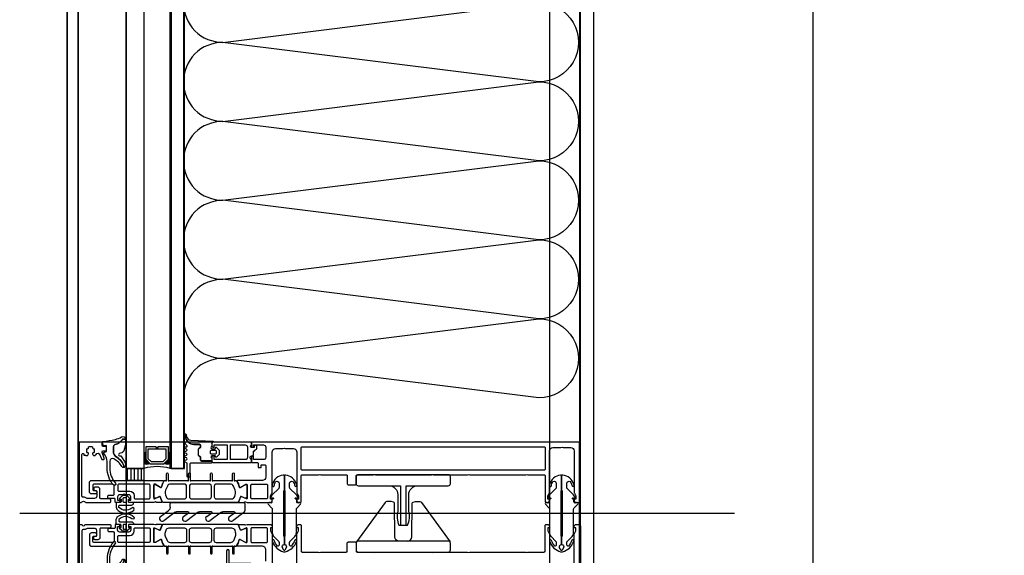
# Model space of a CAD drawing. Header units: millimetres. Extents: x 373037 to 682063, y 76092 to 274210.
# Tile 151 of 256: x 655015 to 655464, y 263588 to 263832. Entities that reach past the tile are written whole.
import ezdxf

# ---------------------------------------------------------------- set-up
doc = ezdxf.new("R2010")
doc.units = ezdxf.units.MM
doc.header["$LTSCALE"] = 100
doc.linetypes.add('ČÁRKOVANÁ', pattern=[19.05, 12.7, -6.35])
doc.layers.get('0').update_dxf_attribs({"linetype": 'CONTINUOUS'})
doc.layers.add('PUDORYS', color=253, linetype='CONTINUOUS')

# ---------------------------------------------------------------- blocks, each defined once
blk = doc.blocks.new('284336')
for points in [[(-0.7, -9.6), (-10, -9.6, 0.414511), (-10.51, -10.11), (-10.51, -15.51, -1), (-11.69, -15.51), (-11.69, -9.6), (-12.69, -8.95, -0.668884), (-12.6, -8.23), (-11.99, -8.01, 0.766384), (-11.99, -7.21), (-12.6, -6.99, -0.76831), (-12.6, -6.23), (-11.99, -6.01, 0.766384), (-11.99, -5.21), (-12.6, -4.99, -0.76831), (-12.6, -4.23), (-11.99, -4.01, 0.766384), (-11.99, -3.21), (-12.6, -2.99, -0.877523), (-12.5, -2.22), (-12.1, -2.22, 0.698129), (-11.83, -1.5, -0.220231), (-12.89, 0.78), (-12.89, 3.45, -0.157143), (-12.82, 3.68), (-12.69, 3.42, -0.067482), (-12.48, 2.53, 0.393136), (-8.66, -1.02), (-6.1, -1.02, -0.414214), (-5.61, -1.51), (-5.61, -2.22, -0.267949), (-5.85, -2.65), (-6.35, -2.93, 0.267949), (-6.61, -3.38), (-6.61, -5.84, 0.267949), (-6.35, -6.29), (-5.85, -6.57, -0.267949), (-5.61, -7), (-5.61, -8.11, 0.414215), (-5.1, -8.62), (-0.41, -8.62), (-0.41, -9.31, -0.414212), (-0.7, -9.6)], [(-0.41, 0), (-0.41, -2, 0.990243), (-0.4, -3.02), (0.9, -3.02, 0.414214), (1.21, -2.71), (1.21, -2.61, -0.668123), (1.71, -2.4), (2.75, -3.45, -0.199004), (2.89, -3.79), (2.89, -5.43, -0.199038), (2.75, -5.77), (1.71, -6.82, -0.668191), (1.21, -6.61), (1.21, -6.51, 0.414214), (0.9, -6.2), (-0.4, -6.2, 0.990269), (-0.41, -7.22), (-0.41, -8.6), (-5.1, -8.6, -0.414215), (-5.59, -8.11), (-5.59, -7, 0.267949), (-5.84, -6.56), (-6.34, -6.27, -0.267949), (-6.59, -5.84), (-6.59, -3.38, -0.267949), (-6.34, -2.95), (-5.84, -2.66, 0.267949), (-5.59, -2.22), (-5.59, -1.51, 0.414214), (-6.1, -1), (-8.66, -1, -0.393156), (-12.46, 2.53, 0.067572), (-12.67, 3.43), (-12.8, 3.7, -0.637545), (-12.12, 3.53), (-11.92, 2.53, 0.344315), (-10.06, 0.91), (0, 0.38, -0.406913), (0.39, 0), (-0.41, 0)], [(1.7, -4.31, 0.414235), (1.2, -3.81), (-0.7, -3.81, 0.414214), (-1.2, -4.31), (-1.2, -4.91, 0.414214), (-0.7, -5.41), (1.2, -5.41, 0.414235), (1.7, -4.91), (1.7, -4.31)]]:
    blk.add_lwpolyline(points, format="xyb", close=True)
blk = doc.blocks.new('nesystémový nástavec 18')
for p, q in [((-17.5, 9.3), (-15.36, 9.3)), ((-15.36, 9.3), (0, 9.3)), ((0, 9.3), (0, 7.8)), ((-18, 6.8), (-18, 8.8)), ((-17, 6.3), (-17.5, 6.3)), ((-11, 8), (-17, 8)), ((-17, 8), (-17, 6.3)), ((-11, 1.3), (-11, 8)), ((-2.8, 8), (-9.7, 8)), ((-9.7, 1.3), (-9.7, 8)), ((-1.8, 2.3), (-1.8, 7)), ((-0.5, 7.3), (-0.5, 6.8)), ((0, 6.3), (0.55, 6.3)), ((0.55, 6.3), (0.95, 5.9)), ((0.95, 5.9), (0.95, 4.8)), ((0.95, 4.8), (0.95, 4.14)), ((-18, 0.5), (-18, 1.8)), ((-17.5, 2.3), (-17, 2.3)), ((-1.8, 0), (-17.5, 0)), ((-17, 2.3), (-17, 1.3)), ((-17, 1.3), (-11, 1.3)), ((-9.7, 1.3), (-2.8, 1.3)), ((0, 0), (-1.8, 0)), ((-0.4, 2.23), (-0.5, 2.04)), ((-0.5, 2.04), (-0.5, 2)), ((1.2, 2.44), (0, 2.44)), ((0, 1.5), (0, 0)), ((0.95, 4.14), (1.2, 4.14)), ((1.2, 1.85), (1.2, 2.44)), ((1.4, 3.94), (1.4, 3.84)), ((1.6, 3.64), (1.6, 3.64)), ((1.8, 1.37), (1.7, 1.35)), ((2.25, 1.63), (1.8, 1.37)), ((2.4, 2.84), (2.4, 1.89))]:
    blk.add_line(p, q)
for centre, radius, start, end in [((-17.5, 8.8), 0.5, 90, 180), ((-15.36, 9.8), 0.5, 270, 270.084), ((-17.5, 6.8), 0.5, 180.0012, 269.9988), ((-2.8, 7), 1, 0, 90), ((0, 7.3), 0.5, 89.9955, 180.0071), ((0, 6.8), 0.5, 179.9949, 270.006), ((0.75, 4.8), 0.2, 359.9656, 0.0344), ((-17.5, 1.8), 0.5, 89.999, 180.0002), ((-17.5, 0.5), 0.5, 180, 270), ((-2.8, 2.3), 1, 270, 0), ((0, 2), 0.5, 179.9716, 270.0327), ((0, 1.94), 0.5, 89.9975, 144.0007), ((1.2, 3.94), 0.2, 359.9707, 90.0249), ((1.7, 1.85), 0.5, 179.9991, 270), ((1.6, 3.84), 0.2, 179.9737, 270.035), ((1.6, 2.84), 0.8, 0.0065, 89.9919), ((2.1, 1.89), 0.3, 299.9815, 0.0183)]:
    blk.add_arc(centre, radius, start, end)
blk = doc.blocks.new('433270')
blk.add_lwpolyline([(1, 0, 0.414364), (0, -1), (0, -1.4, 0.255924), (0.23, -1.83, -0.547723), (0.23, -3.17, 0.255924), (0, -3.6), (0, -14.6, 0.414214), (0.3, -14.9), (1.2, -14.9, 0.414214), (1.7, -14.4), (1.7, -10.3, -0.414214), (2, -10), (6, -10, 0.414248), (7, -9), (7, -7.7, 0.414179), (6.5, -7.2), (5.7, -7.2, 0.414232), (5.4, -7.5), (5.4, -8.2, -0.414198), (5.1, -8.5), (2.8, -8.5, -0.414204), (1.8, -7.5), (1.8, -4.49, -0.147432), (1.97, -3.94, 0.147461), (2.4, -2.5), (2.4, -2.3, -0.414214), (2.9, -1.8), (21.87, -1.8, -0.668178), (22.22, -2.65), (22.16, -2.72, 1), (21.59, -3.29), (21.52, -3.35, 0.198912), (21.38, -3.71), (21.38, -4.05, 0.414214), (22.08, -4.75), (22.38, -4.75, 0.576988), (22.64, -4.3, -0.311246), (24.56, -4.3, 0.576988), (24.82, -4.75), (25.3, -4.75, -0.260065), (25.3, -6.65), (24.82, -6.65, 0.576988), (24.56, -7.1, -0.311246), (22.64, -7.1, 0.576988), (22.38, -6.65), (22.08, -6.65, 0.414214), (21.38, -7.35), (21.38, -7.61, 0.267949), (21.63, -8.04), (21.89, -8.2, -0.637047), (21.73, -10), (19.83, -10.7, 0.315299), (19.5, -11.17), (19.5, -11.49, 0.520567), (20.17, -11.96), (22.83, -10.99, -0.520567), (23.5, -11.46), (23.5, -12.5, 0.414062), (24, -13), (25, -13, 0.414186), (25.5, -12.5), (25.5, -11.5, -0.414182), (26, -11), (27, -11, 0.414214), (27.5, -10.5), (27.5, -0.5, 0.414214), (27, 0), (1, 0)], format="xyb", close=True)
blk = doc.blocks.new('284325')
for points in [[(0.84, -5.23, -0.560316), (0.94, -4.73), (1.94, -4.36, 0.3153), (2.14, -4.08), (2.14, -1.89, 0.451558), (1.8, -1.59), (0.9, -1.7, -0.399586), (0.57, -1.46), (0.3, -0.07, -0.415977), (0.53, 0.29, 0.024107), (6.15, 1.24, 0.076636), (8.99, 2.34, -0.577615), (10.79, 1.3), (10.02, 1.37, 0.283171), (9.08, 0.9, -0.168429), (7.07, -0.74), (5.9, -1.16, 0.315302), (5.24, -2.1), (5.24, -4.21, 0.269719), (6.76, -6.82, -0.194797), (10.18, -11.53, -0.342663), (9.17, -11.17, 0.119207), (5.43, -7.59, 0.578571), (3.63, -8.62), (3.63, -11.77, 0.176415), (6.16, -18.72, -1), (5.24, -19.49, -0.176415), (2.43, -11.77), (2.43, -8.89, 0.208286), (0.84, -5.23)], [(8.95, -6.65), (10.32, -8.78, -0.134555), (10.79, -10.63, -0.339795), (10.19, -11.53, 0.194788), (6.76, -6.81, -0.269736), (5.25, -4.21), (5.25, -2.1, -0.315302), (5.9, -1.17), (7.07, -0.74, 0.168429), (9.09, 0.89, -0.283167), (10.01, 1.36), (10.79, 1.29), (10.79, -0.74, -0.070852), (10.71, -1.3), (9.95, -3.93, -0.241839), (9.08, -4.83), (7.93, -5.22, 0.836024), (8.08, -6.19), (8.11, -6.19, -0.255349), (8.95, -6.65)]]:
    blk.add_lwpolyline(points, format="xyb", close=True)
blk = doc.blocks.new('*U16')
for points in [[(0, 0, 0.414243), (0.1, 0.1), (0, 0.9, -1.0001), (0.2, 0.9), (0.1, 0.1, 0.414228), (0.2, 0, 0.414228)], [(0.2, 0, 0.414243), (0.3, 0.1), (0.2, 0.9, -1.0001), (0.4, 0.9), (0.3, 0.1, 0.414228), (0.4, 0, 0.414228)], [(0.4, 0, 0.414243), (0.5, 0.1), (0.4, 0.9, -1.0001), (0.6, 0.9), (0.5, 0.1, 0.414228), (0.6, 0, 0.414228)], [(0.6, 0, 0.414243), (0.7, 0.1), (0.6, 0.9, -1.0001), (0.8, 0.9), (0.7, 0.1, 0.414228), (0.8, 0, 0.414228)], [(0.8, 0, 0.414243), (0.9, 0.1), (0.8, 0.9, -1.0001), (1, 0.9), (0.9, 0.1, 0.414228), (1, 0, 0.414228)], [(1, 0, 0.414243), (1.1, 0.1), (1, 0.9, -1.0001), (1.2, 0.9), (1.1, 0.1, 0.414228), (1.2, 0, 0.414228)], [(1.2, 0, 0.414243), (1.3, 0.1), (1.2, 0.9, -1.0001), (1.4, 0.9), (1.3, 0.1, 0.414228), (1.4, 0, 0.414228)], [(1.4, 0, 0.414243), (1.5, 0.1), (1.4, 0.9, -1.0001), (1.6, 0.9), (1.5, 0.1, 0.414228), (1.6, 0, 0.414228)], [(1.6, 0, 0.414243), (1.7, 0.1), (1.6, 0.9, -1.0001), (1.8, 0.9), (1.7, 0.1, 0.414228), (1.8, 0, 0.414228)], [(1.8, 0, 0.414243), (1.9, 0.1), (1.8001, 0.9, -1.0001), (2, 0.9), (1.9001, 0.1, 0.414228), (2, 0, 0.414228)]]:
    blk.add_lwpolyline(points, format="xyb")
blk = doc.blocks.new('244748_a')
blk.add_lwpolyline([(8.32, -1.69, 0.082248), (6.34, -0.9, -1.09695), (6.94, -0.1, -0.315353), (11.26, -5.15, -0.480529), (10.87, -5.64), (4.27, -5.64), (4.08, -5.45), (-16.53, -5.45), (-16.72, -5.64), (-20.43, -5.64, 0.574019), (-21.93, -4.78), (-22.99, -5.4, 0.524827), (-22.99, -5.9), (-21.93, -6.52, 0.574021), (-20.43, -5.66), (-16.72, -5.66), (-16.53, -5.85), (4.08, -5.85), (4.27, -5.66), (10.87, -5.66, -0.480529), (11.26, -6.15, -0.326229), (6.88, -11.09, -1.09695), (6.28, -10.3, 0.081457), (8.32, -9.61, 0.599203), (7.48, -8.05), (5.52, -8.05, 0.198965), (5.17, -8.2), (2.22, -11.15), (0.93, -12.01, -0.738038), (0.51, -11.62), (0.87, -11, 1), (0.35, -10.7), (0, -11.3), (-0.98, -11.3, 0.619205), (-1.45, -12.06), (-1.28, -12.43, -0.808139), (-2.04, -13.04), (-3.63, -11.44, 0.198906), (-4.34, -11.15), (-14.99, -11.15, -0.198936), (-16.76, -10.42), (-18.98, -8.2, 0.198942), (-19.33, -8.05), (-20.67, -8.05, 0.500217), (-21.09, -8.73, 0.122037), (-18.5, -10.27, -1.093735), (-19.1, -11.07, -0.240768), (-23.7, -6.07, -0.106226), (-23.7, -5.23, -0.256232), (-19, -0.13, -1.093735), (-18.4, -0.92, 0.116856), (-21.09, -2.57, 0.500217), (-20.67, -3.25), (-19.33, -3.25, 0.198942), (-18.98, -3.1), (-16.75, -0.88, -0.198936), (-14.99, -0.15), (-4.34, -0.15, 0.198907), (-3.63, 0.14), (-2.04, 1.74, -0.808139), (-1.28, 1.13), (-1.45, 0.76, 0.619205), (-0.98, 0), (0, 0), (0.35, -0.6, 1), (0.87, -0.3), (0.51, 0.32, -0.738038), (0.93, 0.71), (2.22, -0.15), (5.17, -3.1, 0.198965), (5.52, -3.25), (7.48, -3.25, 0.599203)], format="xyb", close=True)
blk = doc.blocks.new('236134_0100_s_v')
for points in [[(22.8, -23), (22.8, -5), (42, -5, 0.414214), (43, -4), (43, -1, 0.414214), (42, 0), (1, 0, 0.414214), (0, -1), (0, -4, 0.414214), (1, -5), (20.2, -5), (20.2, -23)], [(15, -5, -0.414214), (19, -9), (19, -16.57, 0.165764), (19.53, -23), (23.47, -23, 0.165764), (24, -16.57), (24, -9, -0.414214), (28, -5)]]:
    blk.add_lwpolyline(points, format="xyb")
blk = doc.blocks.new('236134_0200_s_v')
for points in [[(19.58, 5, -0.41166), (17.58, 6.98), (17.45, 22.25, 0.344217), (17.07, 22.73), (16, 23), (14, 23, 0.240828), (13.19, 22.59), (0.19, 4.59)], [(23.42, 5, 0.41166), (25.42, 6.98), (25.55, 22.25, -0.344217), (25.93, 22.73), (27, 23), (29, 23, -0.240828), (29.81, 22.59), (42.81, 4.59)]]:
    blk.add_lwpolyline(points, format="xyb")
blk.add_lwpolyline([(42, 5), (1, 5, 0.414214), (0, 4), (0, 1, 0.414214), (1, 0), (42, 0, 0.414214), (43, 1), (43, 4, 0.414214)], format="xyb", close=True)
blk = doc.blocks.new('288126')
for points in [[(-16.5, 0), (16.5, 0)], [(-21.36, -6.34), (-17.8, -3.69)], [(-17, -2.08), (-17, -0.5)], [(-8.83, -4.3), (-14.11, -4.3)], [(1.81, -4.3), (-3.71, -4.3)], [(12.21, -4.3), (6.93, -4.3)], [(17, -0.5), (17, -3.8)], [(-14.71, -4.5), (-19.87, -8.34)], [(-10.96, -6.34), (-8.71, -4.66)], [(-4.31, -4.5), (-9.47, -8.34)], [(-0.35, -6.36), (1.93, -4.66)], [(6.33, -4.5), (1.14, -8.37)], [(10.05, -6.36), (12.33, -4.66)], [(16.6, -4.6), (11.54, -8.37)]]:
    blk.add_lwpolyline(points)
for centre, radius, start, end in [((16.5, -0.5), 0.5, 0, 90), ((-16.5, -0.5), 0.5, 90, 180), ((16, -3.8), 1, 306.7059, 0), ((-20.61, -7.34), 1.25, 126.7059, 306.7059), ((-10.21, -7.34), 1.25, 126.7059, 306.7059), ((0.4, -7.37), 1.25, 126.7059, 306.7059), ((10.8, -7.37), 1.25, 126.7059, 306.7059)]:
    blk.add_arc(centre, radius, start, end)
at = {"extrusion": (0, 0, -1)}
for centre, radius, start, end in [((19, -2.08), 2, 180, 233.2941), ((14.11, -5.3), 1, 53.2941, 90), ((8.83, -4.5), 0.2, 90, 233.2941), ((3.71, -5.3), 1, 53.2941, 90), ((-1.81, -4.5), 0.2, 90, 233.2941), ((-6.93, -5.3), 1, 53.2941, 90), ((-12.21, -4.5), 0.2, 90, 233.2941)]:
    blk.add_arc(centre, radius, start, end, dxfattribs=at)
blk = doc.blocks.new('246426')
for points in [[(-1.84, 0.64), (-2.86, -0.38, 0.198926), (-3.15, -1.09), (-3.15, -2.31, 0.198926), (-2.86, -3.02), (-1.84, -4.04, 0.637051), (-1.5, -3.92), (-1.45, -3.4), (-0.3, -3.4, -0.41484), (0, -3.7), (0, -5.19, 0.414232), (0.5, -5.69), (2.14, -5.69, 0.071862), (2.2, -5.68, 0.157876), (3.73, -4.64, 0.360336), (3.48, 2.39, 0.964062), (2.54, 1.48, -0.403385), (2.25, -4.34, -0.190964), (2.11, -4.39), (1.7, -4.39, -0.414214), (1.2, -3.89), (1.2, 1.31, 0.414201), (0.2, 2.31), (0, 2.31), (0, 0.3, -0.414214), (-0.3, 0), (-1.45, 0), (-1.5, 0.52, 0.637051), (-1.84, 0.64)], [(-2.25, -1.4, -0.414214), (-1.85, -1), (-0.4, -1, -0.414214), (0, -1.4), (0, -2, -0.414214), (-0.4, -2.4), (-1.85, -2.4, -0.414214), (-2.25, -2), (-2.25, -1.4)]]:
    blk.add_lwpolyline(points, format="xyb", close=True)

msp = doc.modelspace()

# ---------------------------------------------------------------- hatches: boundary and pattern name
at = {"layer": 'PUDORYS', "true_color": 0x939598}
h = msp.add_hatch(dxfattribs=at)
h.set_pattern_fill('ANSI31', color=252, scale=0.5, angle=585)
h.set_pattern_definition([(270, (722451.9952, 253307.7333), (1.5875, -8e-16), [])])
h.paths.add_polyline_path([(655071.64, 263622.15), (655071.64, 263627.65), (655063.64, 263627.65), (655063.64, 263622.15)])

# ---------------------------------------------------------------- linework, layer by layer
at = {"layer": 'PUDORYS', "color": 252, "true_color": 0x939598}
for p, q in [((655063.64, 263627.65), (655063.64, 264036.65)), ((655071.64, 264036.65), (655071.64, 263627.65)), ((655083.64, 263627.65), (655083.64, 264036.65)), ((655089.64, 264036.65), (655089.64, 263627.65)), ((655071.64, 263627.65), (655063.64, 263627.65)), ((655089.64, 263627.65), (655083.64, 263627.65)), ((655340.76, 263607.15), (655015.07, 263607.15))]:
    msp.add_line(p, q, dxfattribs=at)
at = {"layer": 'PUDORYS', "color": 252, "ltscale": 15, "true_color": 0x939598}
for points in [[(655036.64, 249592.15), (681616.64, 249592.15), (681616.64, 273272.15), (655036.64, 273272.15)], [(681611.64, 273267.15), (655041.64, 273267.15), (655041.64, 249597.15), (681611.64, 249597.15)], [(655063.64, 249619.15), (681589.64, 249619.15), (681589.64, 273245.15), (655063.64, 273245.15)], [(681581.64, 273237.15), (655071.64, 273237.15), (655071.64, 249627.15), (681581.64, 249627.15)], [(655270.64, 273038.15), (681383.2, 273038.15), (681383.2, 249826.15), (655270.64, 249826.15)], [(681376.64, 249832.15), (655276.64, 249832.15), (655276.64, 273032.15), (681376.64, 273032.15)], [(655084.14, 263627.65), (655090.14, 263627.65), (655090.14, 264036.65), (655084.14, 264036.65)], [(655090.14, 264024.65), (655270.14, 264024.65), (655270.14, 263639.65), (655090.14, 263639.65)], [(655042.14, 263574.65), (655270.14, 263574.65), (655270.14, 263639.65), (655042.14, 263639.65)]]:
    msp.add_lwpolyline(points, close=True, dxfattribs=at)
at = {"layer": 'PUDORYS', "color": 252, "linetype": 'ČÁRKOVANÁ', "ltscale": 5, "true_color": 0x939598}
for points in [[(681606.64, 249602.15), (655036.64, 249602.15), (655036.64, 273272.15), (681606.64, 273272.15)], [(681611.64, 249597.15), (655041.64, 249597.15), (655041.64, 273267.15), (681611.64, 273267.15)], [(681396.64, 249812.15), (655256.64, 249812.15), (655256.64, 273052.15), (681396.64, 273052.15)], [(681276.64, 249932.15), (655376.64, 249932.15), (655376.64, 272932.15), (681276.64, 272932.15)]]:
    msp.add_lwpolyline(points, close=True, dxfattribs=at)
at = {"layer": 'PUDORYS', "color": 252, "true_color": 0x939598}
for points in [[(681376.64, 249832.15), (655276.64, 249832.15), (655276.64, 273032.15), (681376.64, 273032.15)], [(655082.64, 263637.65), (655082.64, 263631.65), (655080.64, 263629.65), (655074.64, 263629.65), (655072.64, 263631.65), (655072.64, 263637.65), (655077.14, 263637.65), (655077.14, 263637.15), (655078.14, 263637.15), (655078.14, 263637.65)], [(655073.64, 263636.65), (655081.64, 263636.65), (655081.64, 263632.07), (655080.22, 263630.65), (655075.19, 263630.65), (655073.64, 263632.07)], [(655063.64, 263622.15), (655063.64, 263627.65), (655071.64, 263627.65), (655071.64, 263622.15)]]:
    msp.add_lwpolyline(points, close=True, dxfattribs=at)
msp.add_lwpolyline([(655270.64, 263638.65), (655270.64, 264025.65)], dxfattribs=at)
for points in [[(655269.64, 263639.65), (655121.14, 263639.65, 0.414214), (655120.64, 263639.15), (655120.64, 263637.85, 0.41422), (655121.14, 263637.35), (655121.64, 263637.35), (655121.64, 263638.35), (655126.14, 263638.35, -0.414214), (655127.14, 263637.35), (655127.14, 263632.65, -0.414214), (655126.14, 263631.65), (655121.64, 263631.65), (655121.64, 263633.35), (655121.14, 263633.35, 0.414201), (655120.64, 263632.85), (655120.64, 263630.85, 0.414214), (655121.14, 263630.35), (655123.28, 263630.35, -0.414214), (655123.78, 263629.85), (655123.78, 263628.05), (655125.03, 263628.05), (655125.03, 263629.25), (655126.84, 263629.25, -0.414214), (655127.14, 263628.95), (655127.14, 263623.66, -0.414167), (655125.64, 263622.16), (655118.64, 263622.15), (655114.54, 263622.15, 0.57735), (655114.19, 263621.55), (655114.69, 263620.69), (655115.12, 263619.2, 0.488701), (655115.56, 263619.02), (655118.03, 263620.45), (655118.45, 263620.45, -0.432566), (655118.64, 263620.25), (655118.64, 263613.95, -0.548397), (655118.36, 263613.76), (655115.98, 263614.83, 0.425336), (655115.71, 263614.72), (655114.89, 263612.7, 0.531563), (655115.26, 263612.15), (655117.33, 263612.15, 0.231306), (655117.56, 263612.27, -0.306185), (655117.88, 263612.37), (655118.64, 263612.15), (655129.14, 263612.15, 0.414214), (655130.14, 263613.15), (655130.14, 263613.65), (655129.34, 263613.65), (655129.34, 263615.15), (655130, 263616.3, 0.13165), (655130.14, 263616.8), (655130.14, 263635.16, -0.414214), (655131.64, 263636.66), (655135.14, 263636.66, -0.399985), (655136.14, 263636.66), (655139.84, 263636.66, -0.414214), (655141.34, 263635.16), (655141.34, 263616.8, 0.13165), (655141.47, 263616.3), (655142.13, 263615.15), (655142.13, 263613.65), (655141.33, 263613.65), (655141.33, 263613.15, 0.414214), (655142.33, 263612.15), (655142.84, 263612.15, 0.414214), (655143.34, 263612.65), (655143.34, 263624.25, -0.414214), (655143.84, 263624.75), (655151.24, 263624.75, -0.399985), (655152.24, 263624.75), (655163.84, 263624.75, -0.414214), (655164.34, 263624.25), (655164.34, 263620.65, 0.414214), (655164.84, 263620.15), (655167.84, 263620.15, 0.414214), (655168.34, 263620.65), (655168.34, 263624.25, -0.414214), (655168.84, 263624.75), (655176.14, 263624.75, -0.38324), (655177.14, 263624.75), (655202.64, 263624.75, -0.38324), (655203.64, 263624.75), (655219.14, 263624.75, -0.38324), (655220.14, 263624.75), (655245.64, 263624.75, -0.38324), (655246.64, 263624.75), (655253.94, 263624.75, -0.414214), (655254.44, 263624.25), (655254.44, 263612.65, 0.414214), (655254.94, 263612.15), (655255.44, 263612.15, 0.414214), (655256.44, 263613.15), (655256.44, 263613.65), (655255.64, 263613.65), (655255.64, 263615.15), (655256.3, 263616.31, 0.116937), (655256.44, 263616.81), (655256.44, 263635.66, -0.414232), (655257.94, 263637.16), (655261.65, 263637.16, -0.399985), (655262.65, 263637.16), (655266.14, 263637.16, -0.414232), (655267.64, 263635.66), (655267.64, 263616.81, 0.116937), (655267.77, 263616.31), (655268.44, 263615.15), (655268.44, 263613.65), (655267.64, 263613.65), (655267.64, 263613.15, 0.414214), (655268.64, 263612.15), (655269.64, 263612.15, 0.414214), (655270.64, 263613.15), (655270.64, 263638.65, 0.414214), (655269.64, 263639.65)], [(655143.84, 263637.55), (655253.94, 263637.55, -0.414214), (655254.44, 263637.05), (655254.44, 263627.35, -0.414214), (655253.94, 263626.85), (655143.84, 263626.85, -0.414214), (655143.34, 263627.35), (655143.34, 263637.05, -0.414214), (655143.84, 263637.55)], [(655114.3, 263612.15), (655102.39, 263612.15), (655080.48, 263612.15, -0.305837), (655080.01, 263612.47), (655079.09, 263614.75, 0.425336), (655078.82, 263614.86), (655077.21, 263614.15, -0.543753), (655076.15, 263614.83), (655076.15, 263619.73, -0.578182), (655077.05, 263620.25), (655079.24, 263618.99, 0.488505), (655079.68, 263619.17), (655080.11, 263620.68), (655080.88, 263622, -0.282478), (655081.15, 263622.15), (655081.6, 263622.15, 1.447009), (655081.95, 263622.29), (655081.95, 263625.25, -1), (655082.75, 263625.25), (655082.75, 263622.29, 1.447009), (655083.1, 263622.15), (655091.64, 263622.15, 1.447009), (655091.99, 263622.29), (655091.99, 263625.25, -1), (655092.79, 263625.25), (655092.79, 263622.29, 1.447009), (655093.14, 263622.15), (655101.64, 263622.15, 1.447009), (655101.99, 263622.29), (655101.99, 263625.25, -1), (655102.79, 263625.25), (655102.79, 263622.29, 1.447009), (655103.14, 263622.15), (655111.68, 263622.15, 1.447009), (655112.03, 263622.29), (655112.03, 263625.25, -1), (655112.83, 263625.25), (655112.83, 263622.29, 1.447009), (655113.18, 263622.15), (655113.62, 263622.15, -0.282478), (655113.9, 263622), (655114.66, 263620.68), (655115.1, 263619.17, 0.488505), (655115.54, 263618.99), (655117.73, 263620.25, -0.578182), (655118.63, 263619.73), (655118.63, 263614.83, -0.543753), (655117.57, 263614.15), (655115.95, 263614.86, 0.425336), (655115.69, 263614.75), (655114.76, 263612.47, -0.305837), (655114.3, 263612.15)], [(655076.14, 263612.15), (655065.14, 263612.15, -0.414426), (655064.64, 263612.65), (655064.64, 263613.15), (655065.64, 263613.15), (655065.64, 263614.65, 0.414214), (655064.64, 263615.65), (655063.14, 263615.65, 0.399985), (655062.14, 263615.65), (655060.64, 263615.65, 0.414214), (655059.64, 263614.65), (655059.64, 263613.15), (655060.64, 263613.15), (655060.64, 263612.65, -0.414456), (655060.14, 263612.15), (655058.84, 263612.16, -0.413971), (655058.54, 263612.46), (655058.54, 263613.65, 0.414214), (655058.24, 263613.95), (655055.24, 263613.95), (655055.24, 263614.95, -0.414214), (655055.74, 263615.45), (655057.64, 263615.45, 0.414214), (655058.14, 263615.95), (655058.14, 263619.45, 0.414206), (655057.14, 263620.45), (655048.84, 263620.45, 0.414206), (655048.34, 263619.95), (655048.34, 263618.05, 0.414219), (655048.84, 263617.55), (655049.64, 263617.55, -0.414214), (655050.14, 263617.05), (655050.14, 263616.55, -0.414214), (655049.64, 263616.05), (655047.84, 263616.05, -0.414214), (655046.84, 263617.05), (655046.84, 263621.15, -0.414214), (655047.84, 263622.15), (655076.14, 263622.15), (655080.24, 263622.15, -0.57735), (655080.58, 263621.55), (655080.09, 263620.69), (655079.66, 263619.2, -0.488701), (655079.22, 263619.02), (655076.75, 263620.45), (655076.33, 263620.45, 0.432566), (655076.14, 263620.25), (655076.14, 263613.95, 0.548397), (655076.42, 263613.76), (655078.8, 263614.83, -0.425336), (655079.07, 263614.72), (655079.89, 263612.7, -0.531563), (655079.52, 263612.15), (655077.45, 263612.15, -0.231306), (655077.22, 263612.27, 0.306185), (655076.9, 263612.37), (655076.14, 263612.15)], [(655073.94, 263620.45), (655060.24, 263620.45, 0.414214), (655059.74, 263619.95), (655059.74, 263617.75, 0.414214), (655060.24, 263617.25), (655065.21, 263617.25, -0.411139), (655067.24, 263615.25), (655067.24, 263614.25, 0.414214), (655067.74, 263613.75), (655073.94, 263613.75, 0.414214), (655074.44, 263614.25), (655074.44, 263619.95, 0.414214), (655073.94, 263620.45)], [(655083.19, 263613.75), (655090.09, 263613.75, 0.414218), (655091.09, 263614.75), (655091.09, 263619.55, 0.414218), (655090.09, 263620.55), (655083.73, 263620.55, 0.305619), (655082.34, 263619.62), (655081.56, 263617.69, 0.176429), (655081.49, 263615.64), (655081.76, 263614.79, 0.324916), (655083.19, 263613.75)], [(655093.39, 263613.75), (655101.39, 263613.75, 0.414214), (655102.39, 263614.75), (655102.39, 263619.55, 0.414214), (655101.39, 263620.55), (655093.39, 263620.55, 0.414214), (655092.39, 263619.55), (655092.39, 263614.75, 0.414214), (655093.39, 263613.75)], [(655104.69, 263613.75), (655111.59, 263613.75, 0.324916), (655113.02, 263614.79), (655113.29, 263615.64, 0.176429), (655113.22, 263617.69), (655112.44, 263619.62, 0.305619), (655111.05, 263620.55), (655104.69, 263620.55, 0.414218), (655103.69, 263619.55), (655103.69, 263614.75, 0.414218), (655104.69, 263613.75)], [(655127.94, 263614.25, -0.414214), (655127.44, 263613.75), (655120.94, 263613.75, -0.414214), (655120.44, 263614.25), (655120.44, 263619.95, -0.414214), (655120.94, 263620.45), (655127.44, 263620.45, -0.414214), (655127.94, 263619.95), (655127.94, 263614.25)], [(655076.14, 263602.15), (655065.14, 263602.15, 0.414426), (655064.64, 263601.65), (655064.64, 263601.16), (655065.64, 263601.16), (655065.64, 263599.66, -0.414214), (655064.64, 263598.66), (655063.14, 263598.66, -0.399985), (655062.14, 263598.66), (655060.64, 263598.66, -0.414214), (655059.64, 263599.66), (655059.64, 263601.15), (655060.64, 263601.15), (655060.64, 263601.65, 0.414456), (655060.14, 263602.15), (655058.84, 263602.15, 0.413971), (655058.54, 263601.85), (655058.54, 263600.65, -0.414214), (655058.24, 263600.35), (655055.24, 263600.35), (655055.24, 263599.35, 0.414214), (655055.74, 263598.85), (655057.64, 263598.85, -0.414214), (655058.14, 263598.35), (655058.14, 263594.85, -0.414206), (655057.14, 263593.85), (655048.84, 263593.85, -0.414206), (655048.34, 263594.35), (655048.34, 263596.25, -0.414219), (655048.84, 263596.75), (655049.64, 263596.75, 0.414214), (655050.14, 263597.25), (655050.14, 263597.75, 0.414214), (655049.64, 263598.25), (655047.84, 263598.25, 0.414214), (655046.84, 263597.25), (655046.84, 263593.15, 0.414214), (655047.84, 263592.15), (655076.14, 263592.15), (655080.24, 263592.15, 0.57735), (655080.58, 263592.75), (655080.09, 263593.62), (655079.66, 263595.11, 0.488701), (655079.22, 263595.29), (655076.75, 263593.85), (655076.33, 263593.85, -0.432566), (655076.14, 263594.05), (655076.14, 263600.36, -0.548397), (655076.42, 263600.54), (655078.8, 263599.48, 0.425336), (655079.07, 263599.58), (655079.89, 263601.61, 0.531563), (655079.52, 263602.16), (655077.45, 263602.16, 0.231306), (655077.22, 263602.04, -0.306185), (655076.9, 263601.94), (655076.14, 263602.15)], [(655073.94, 263593.85), (655060.24, 263593.85, -0.414214), (655059.74, 263594.35), (655059.74, 263596.56, -0.414214), (655060.24, 263597.06), (655065.21, 263597.06, 0.411139), (655067.24, 263599.06), (655067.24, 263600.05, -0.414214), (655067.74, 263600.55), (655073.94, 263600.55, -0.414214), (655074.44, 263600.05), (655074.44, 263594.35, -0.414214), (655073.94, 263593.85)], [(655114.3, 263602.15), (655102.39, 263602.16), (655080.48, 263602.15, 0.305837), (655080.01, 263601.84), (655079.09, 263599.55, -0.425336), (655078.82, 263599.45), (655077.21, 263600.16, 0.543753), (655076.15, 263599.48), (655076.15, 263594.57, 0.578182), (655077.05, 263594.06), (655079.24, 263595.32, -0.488505), (655079.68, 263595.14), (655080.11, 263593.63), (655080.88, 263592.3, 0.282478), (655081.15, 263592.16), (655081.6, 263592.16, -1.447009), (655081.95, 263592.02), (655081.95, 263589.06, 1), (655082.75, 263589.06), (655082.75, 263592.02, -1.447009), (655083.1, 263592.16), (655091.64, 263592.16, -1.447009), (655091.99, 263592.02), (655091.99, 263589.06, 1), (655092.79, 263589.06), (655092.79, 263592.02, -1.447009), (655093.14, 263592.16), (655101.64, 263592.16, -1.447009), (655101.99, 263592.02), (655101.99, 263589.06, 1), (655102.79, 263589.06), (655102.79, 263592.02, -1.447009), (655103.14, 263592.16), (655111.68, 263592.16, -1.447009), (655112.03, 263592.02), (655112.03, 263589.06, 1), (655112.83, 263589.06), (655112.83, 263592.02, -1.447009), (655113.18, 263592.16), (655113.62, 263592.16, 0.282478), (655113.9, 263592.3), (655114.66, 263593.63), (655115.1, 263595.14, -0.488505), (655115.54, 263595.32), (655117.73, 263594.06, 0.578182), (655118.63, 263594.57), (655118.63, 263599.48, 0.543753), (655117.57, 263600.16), (655115.95, 263599.45, -0.425336), (655115.69, 263599.55), (655114.76, 263601.84, 0.305837), (655114.3, 263602.15)], [(655083.19, 263600.56), (655090.09, 263600.56, -0.414218), (655091.09, 263599.56), (655091.09, 263594.76, -0.414218), (655090.09, 263593.76), (655083.73, 263593.76, -0.305619), (655082.34, 263594.69), (655081.56, 263596.62, -0.176429), (655081.49, 263598.67), (655081.76, 263599.52, -0.324916), (655083.19, 263600.56)], [(655093.39, 263600.56), (655101.39, 263600.56, -0.414214), (655102.39, 263599.56), (655102.39, 263594.76, -0.414214), (655101.39, 263593.76), (655093.39, 263593.76, -0.414214), (655092.39, 263594.76), (655092.39, 263599.56, -0.414214), (655093.39, 263600.56)], [(655104.69, 263600.56), (655111.59, 263600.56, -0.324916), (655113.02, 263599.52), (655113.29, 263598.67, -0.176429), (655113.22, 263596.62), (655112.44, 263594.69, -0.305619), (655111.05, 263593.76), (655104.69, 263593.76, -0.414218), (655103.69, 263594.76), (655103.69, 263599.56, -0.414218), (655104.69, 263600.56)], [(655127.94, 263600.05, 0.414214), (655127.44, 263600.55), (655120.94, 263600.55, 0.414214), (655120.44, 263600.05), (655120.44, 263594.35, 0.414214), (655120.94, 263593.85), (655127.44, 263593.85, 0.414214), (655127.94, 263594.35), (655127.94, 263600.05)]]:
    msp.add_lwpolyline(points, format="xyb", close=True, dxfattribs=at)
for points in [[(655127.14, 263585.35), (655127.14, 263590.65, 0.414167), (655125.64, 263592.15), (655118.64, 263592.15), (655114.54, 263592.15, -0.57735), (655114.19, 263592.75), (655114.69, 263593.62), (655115.12, 263595.11, -0.488701), (655115.56, 263595.29), (655118.03, 263593.85), (655118.45, 263593.85, 0.432566), (655118.64, 263594.05), (655118.64, 263600.36, 0.548397), (655118.36, 263600.54), (655115.98, 263599.48, -0.425336), (655115.71, 263599.58), (655114.89, 263601.61, -0.531563), (655115.26, 263602.16), (655117.33, 263602.16, -0.231306), (655117.56, 263602.04, 0.306185), (655117.88, 263601.94), (655118.64, 263602.15), (655129.14, 263602.15, -0.414214), (655130.14, 263601.15), (655130.14, 263600.65), (655129.34, 263600.65), (655129.34, 263599.15), (655130, 263598.01, -0.13165), (655130.14, 263597.51), (655130.14, 263579.15, 0.414214)], [(655141.34, 263579.15), (655141.34, 263597.51, -0.13165), (655141.47, 263598.01), (655142.13, 263599.15), (655142.13, 263600.65), (655141.33, 263600.65), (655141.33, 263601.15, -0.414214), (655142.33, 263602.15), (655142.84, 263602.15, -0.414214), (655143.34, 263601.65), (655143.34, 263590.05, 0.414214), (655143.84, 263589.55), (655151.24, 263589.55, 0.399985), (655152.24, 263589.55), (655163.84, 263589.55, 0.414214), (655164.34, 263590.05), (655164.34, 263593.65, -0.414214), (655164.84, 263594.15), (655167.84, 263594.15, -0.414214), (655168.34, 263593.65), (655168.34, 263590.05, 0.414214), (655168.84, 263589.55), (655176.14, 263589.55, 0.38324), (655177.14, 263589.55), (655202.64, 263589.55, 0.38324), (655203.64, 263589.55), (655219.14, 263589.55, 0.38324), (655220.14, 263589.55), (655245.64, 263589.55, 0.38324), (655246.64, 263589.55), (655253.94, 263589.55, 0.414214), (655254.44, 263590.05), (655254.44, 263601.65, -0.414214), (655254.94, 263602.15), (655255.44, 263602.15, -0.414214), (655256.44, 263601.15), (655256.44, 263600.65), (655255.64, 263600.65), (655255.64, 263599.15), (655256.3, 263598, -0.116937), (655256.44, 263597.5), (655256.44, 263578.65, 0.414232)], [(655267.64, 263578.65), (655267.64, 263597.5, -0.116937), (655267.77, 263598), (655268.44, 263599.15), (655268.44, 263600.65), (655267.64, 263600.65), (655267.64, 263601.15, -0.414214), (655268.64, 263602.15), (655269.64, 263602.15, -0.414214), (655270.64, 263601.15), (655270.64, 263575.65, -0.414214)]]:
    msp.add_lwpolyline(points, format="xyb", dxfattribs=at)
for centre, radius, start, end in [((655072.14, 263635.52), 0.596, 213.0366, 326.9634), ((655072.14, 263635.22), 0.596, 213.0366, 326.9634), ((655072.14, 263634.93), 0.596, 213.0366, 326.9634), ((655072.14, 263634.64), 0.596, 213.0366, 326.9634), ((655083.14, 263635.52), 0.596, 213.0366, 326.9634), ((655083.14, 263635.22), 0.596, 213.0366, 326.9634), ((655083.14, 263634.93), 0.596, 213.0366, 326.9634), ((655083.14, 263634.64), 0.596, 213.0366, 326.9634), ((655072.14, 263634.35), 0.596, 213.0366, 326.9634), ((655072.14, 263634.05), 0.596, 213.0366, 326.9634), ((655072.14, 263633.76), 0.596, 213.0366, 326.9634), ((655072.14, 263633.47), 0.596, 213.0366, 326.9634), ((655072.14, 263633.18), 0.596, 213.0366, 326.9634), ((655072.14, 263632.88), 0.596, 213.0366, 326.9634), ((655072.14, 263632.59), 0.596, 213.0366, 326.9634), ((655072.14, 263632.3), 0.596, 213.0366, 326.9634), ((655072.14, 263632.01), 0.596, 213.0366, 326.9634), ((655072.28, 263631.99), 0.879, 223.5036, 316.0051), ((655072.42, 263632.09), 1.26, 231.5004, 308.0344), ((655072.56, 263632.25), 1.71, 237.3143, 302.7051), ((655072.71, 263632.49), 2.25, 241.5972, 298.4727), ((655072.88, 263632.84), 2.9, 244.7048, 294.6933), ((655072.99, 263633.21), 3.55, 247.591, 292.7062), ((655082.29, 263633.21), 3.55, 247.2938, 292.409), ((655082.4, 263632.84), 2.9, 245.3067, 295.2952), ((655082.57, 263632.49), 2.25, 241.5273, 298.4028), ((655082.71, 263632.25), 1.71, 237.2949, 302.6857), ((655082.85, 263632.09), 1.26, 231.9656, 308.4996), ((655083, 263631.99), 0.879, 223.9949, 316.4964), ((655083.14, 263634.35), 0.596, 213.0366, 326.9634), ((655083.14, 263634.05), 0.596, 213.0366, 326.9634), ((655083.14, 263633.76), 0.596, 213.0366, 326.9634), ((655083.14, 263633.47), 0.596, 213.0366, 326.9634), ((655083.14, 263633.18), 0.596, 213.0366, 326.9634), ((655083.14, 263632.88), 0.596, 213.0366, 326.9634), ((655083.14, 263632.59), 0.596, 213.0366, 326.9634), ((655083.14, 263632.3), 0.596, 213.0366, 326.9634), ((655083.14, 263632.01), 0.596, 213.0366, 326.9634), ((655077.64, 263605.76), 22.7, 74.6728, 105.3272)]:
    msp.add_arc(centre, radius, start, end, dxfattribs=at)

# ---------------------------------------------------------------- block references
at = {"layer": 'PUDORYS', "color": 252, "true_color": 0x939598, "xscale": 179.9999932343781, "yscale": 179.9999932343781, "zscale": 179.9999932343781, "rotation": 270}
msp.add_blockref('*U16', (655089.64, 264019.83), dxfattribs=at)
at = {"layer": 'PUDORYS', "color": 252, "true_color": 0x939598}
for name, p in [('284336', (655103.05, 263639.65)), ('284325', (655052.5, 263639.65)), ('236134_0100_s_v', (655168.34, 263624.75)), ('288126', (655100.63, 263612.15)), ('236134_0200_s_v', (655168.34, 263589.55))]:
    msp.add_blockref(name, p, dxfattribs=at)
for name, p, rotation in [('433270', (655041.64, 263612.15), 90), ('246426', (655064.64, 263612.15), 270)]:
    msp.add_blockref(name, p, dxfattribs=dict(at, rotation=rotation))
at = {"layer": 'PUDORYS', "color": 252, "true_color": 0x939598, "xscale": -1}
for name, p, rotation in [('nesystémový nástavec 18', (655120.64, 263639.65), 180), ('244748_a', (655141.3, 263613.38), 270), ('244748_a', (655267.6, 263613.38), 270), ('246426', (655064.64, 263602.16), 270), ('433270', (655041.64, 263602.15), 90), ('284325', (655052.5, 263574.65), 180), ('284336', (655121.05, 263574.65), 180)]:
    msp.add_blockref(name, p, dxfattribs=dict(at, rotation=rotation))

doc.saveas('drawing.dxf')
